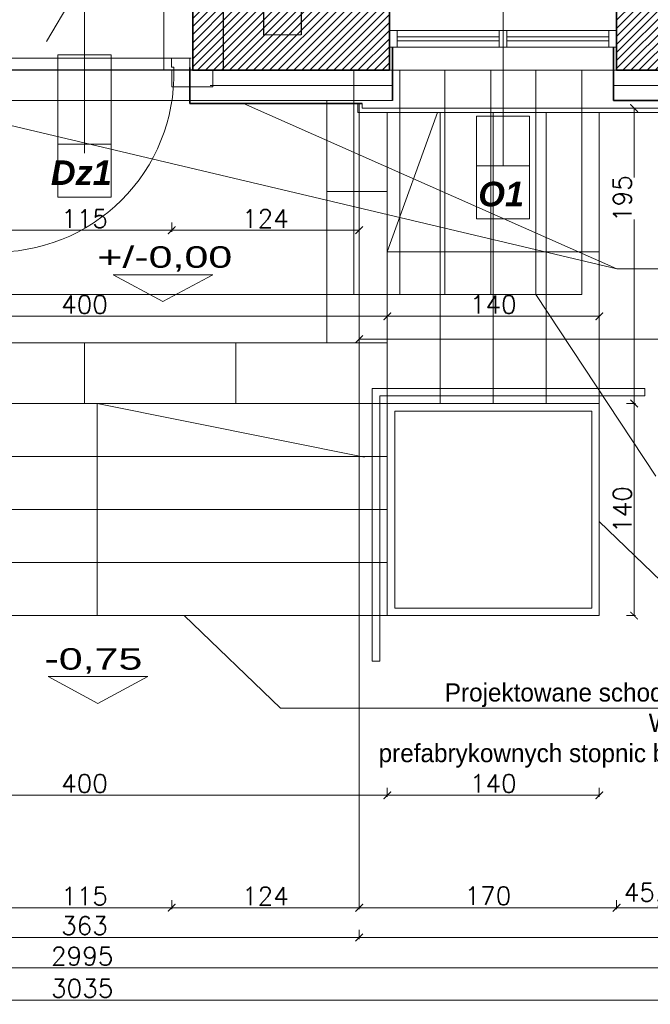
# Model space of a CAD drawing. Header units: millimetres. Extents: x -740 to 33545, y -26688 to 22494.
# Tile 134 of 256: x 10343 to 10760, y 9123 to 9773. Entities that reach past the tile are written whole.
import ezdxf
from ezdxf.lldxf.tags import DXFTag

# ---------------------------------------------------------------- set-up
doc = ezdxf.new("R2010")
doc.units = ezdxf.units.MM
doc.header["$MEASUREMENT"] = 0
doc.layers.get('Defpoints').update_dxf_attribs({"color": 252})
for name, color, linetype, lineweight in [('A_istniejące ściany', 252, 'Continuous', 35), ('A_izolacja', 252, 'Continuous', 9), ('A_l.przerywana', 252, 'ICAD_ISO03W100', 9), ('A_okna wymieniane', 252, 'Continuous', 15), ('A_opisy', 252, 'Continuous', 15), ('A_ściany istniejące', 252, 'Continuous', 35), ('A_ściany projektowane', 252, 'Continuous', 35), ('k_wyburzenia widoczne', 252, 'PNEUMATIC2', 18), ('l.przerywana', 252, 'ICAD_ISO03W100', 5), ('l.widokowa', 252, 'Continuous', 15), ('l.wypełnien', 252, 'Continuous', 5), ('Nowe_820-G Rysunki Obrazki_Nr_pióra__1', 252, 'Continuous', 13), ('wymiarowanie', 252, 'Continuous', 9)]:
    doc.layers.add(name, color=color, linetype=linetype, lineweight=lineweight)
doc.layers.add('stolarka', color=252, linetype='Continuous')
doc.styles.add('ARIALL', font='GOTHIC.TTF', dxfattribs={"height": 40})
doc.styles.add('PROFILE', font='GOTHIC.TTF', dxfattribs={"width": 0.8})
doc.styles.add('ROMANS', font='romans')
doc.styles.add('styl2', font='simplex.shx')
doc.linetypes.add('BATTING', pattern='A,0.00254,-2.54,[134,ltypeshp.shx,S=2.54,R=0,X=-2.54,Y=0],-5.08,[134,ltypeshp.shx,S=2.54,R=180,X=2.54,Y=0],-2.54', length=10.16254)
tags = doc.linetypes.add('ICAD_ISO03W100', pattern=[30, 12, -18]).pattern_tags.tags
tags[6:7] = [DXFTag(74, 4), DXFTag(75, 0), DXFTag(340, '0'), DXFTag(46, 1.0), DXFTag(50, 0.0), DXFTag(44, 0.0), DXFTag(45, 0.0)]
tags[4:5] = [DXFTag(74, 4), DXFTag(75, 0), DXFTag(340, '0'), DXFTag(46, 1.0), DXFTag(50, 0.0), DXFTag(44, 0.0), DXFTag(45, 0.0)]
doc.linetypes.add('PNEUMATIC2', pattern='A,0.5,-0.25,["//",Standard,S=0.2,R=0,X=-0.1,Y=-0.1],-0.25', length=1)
doc.dimstyles.new('Skala 1-50', dxfattribs={"dimtxt": 12, "dimasz": 5, "dimexe": 1, "dimexo": 1, "dimgap": 1.5, "dimtad": 1, "dimdec": 1, "dimrnd": 0.5, "dimtxsty": 'styl2', "dimblk": 'ARCHTICK', "dimcen": 5, "dimadec": 0, "dimazin": 0, "dimtfac": 1, "dimtdec": 1, "dimtmove": 1, "dimatfit": 3, "dimldrblk": 'ARCHTICK', "dimfxl": 0, "dimlwd": -1, "dimlwe": -1, "dimarcsym": 0})

# ---------------------------------------------------------------- blocks, each defined once
blk = doc.blocks.new('_ArchTick')
at = {"color": 0, "linetype": 'ByBlock', "const_width": 0.15}
blk.add_lwpolyline([(-0.5, -0.5), (0.5, 0.5)], dxfattribs=at)
blk = doc.blocks.new('*D1743')
at = {"layer": 'Defpoints', "color": 0}
for p in [(10586.27, 9577.12), (10186.27, 9559.31), (10586.27, 9559.31)]:
    blk.add_point(p, dxfattribs=at)
at = {"layer": 'wymiarowanie', "color": 0}
for p, q in [((10186.27, 9572.12), (10186.27, 9578.12)), ((10186.27, 9577.12), (10586.27, 9577.12)), ((10586.27, 9572.12), (10586.27, 9578.12))]:
    blk.add_line(p, q, dxfattribs=at)
at = {"layer": 'wymiarowanie', "color": 0, "xscale": 5, "yscale": 5, "zscale": 5, "rotation": 180}
blk.add_blockref('_ArchTick', (10186.27, 9577.12), dxfattribs=at)
at = {"layer": 'wymiarowanie', "color": 0, "xscale": 5, "yscale": 5, "zscale": 5}
blk.add_blockref('_ArchTick', (10586.27, 9577.12), dxfattribs=at)
at = {"layer": 'wymiarowanie', "color": 0, "insert": (10386.27, 9584.92), "char_height": 12, "attachment_point": 5, "style": 'styl2'}
blk.add_mtext('400', dxfattribs=at)
blk = doc.blocks.new('*D1744')
at = {"layer": 'Defpoints', "color": 0}
for p in [(10726.27, 9577.12), (10586.27, 9559.31), (10726.27, 9552.16)]:
    blk.add_point(p, dxfattribs=at)
at = {"layer": 'wymiarowanie', "color": 0}
for p, q in [((10586.27, 9572.12), (10586.27, 9578.12)), ((10586.27, 9577.12), (10726.27, 9577.12)), ((10726.27, 9572.12), (10726.27, 9578.12))]:
    blk.add_line(p, q, dxfattribs=at)
at = {"layer": 'wymiarowanie', "color": 0, "xscale": 5, "yscale": 5, "zscale": 5, "rotation": 180}
blk.add_blockref('_ArchTick', (10586.27, 9577.12), dxfattribs=at)
at = {"layer": 'wymiarowanie', "color": 0, "xscale": 5, "yscale": 5, "zscale": 5}
blk.add_blockref('_ArchTick', (10726.27, 9577.12), dxfattribs=at)
at = {"layer": 'wymiarowanie', "color": 0, "insert": (10656.27, 9584.92), "char_height": 12, "attachment_point": 5, "style": 'styl2'}
blk.add_mtext('140', dxfattribs=at)
blk = doc.blocks.new('*D1887')
at = {"layer": 'Defpoints', "color": 0}
for p in [(10328.69, 9728.58), (10443.84, 9728.58), (10443.84, 9633.97)]:
    blk.add_point(p, dxfattribs=at)
at = {"layer": 'wymiarowanie', "color": 0}
for p, q in [((10328.69, 9638.97), (10328.69, 9632.97)), ((10443.84, 9638.97), (10443.84, 9632.97)), ((10328.69, 9633.97), (10443.84, 9633.97))]:
    blk.add_line(p, q, dxfattribs=at)
at = {"layer": 'wymiarowanie', "color": 0, "xscale": 5, "yscale": 5, "zscale": 5, "rotation": 180}
blk.add_blockref('_ArchTick', (10328.69, 9633.97), dxfattribs=at)
at = {"layer": 'wymiarowanie', "color": 0, "xscale": 5, "yscale": 5, "zscale": 5}
blk.add_blockref('_ArchTick', (10443.84, 9633.97), dxfattribs=at)
at = {"layer": 'wymiarowanie', "color": 0, "insert": (10386.27, 9641.62), "char_height": 12, "attachment_point": 5, "style": 'styl2'}
blk.add_mtext('115', dxfattribs=at)
blk = doc.blocks.new('*D1888')
at = {"layer": 'Defpoints', "color": 0}
for p in [(10443.84, 9728.58), (10567.7, 9668.2), (10567.7, 9633.97)]:
    blk.add_point(p, dxfattribs=at)
at = {"layer": 'wymiarowanie', "color": 0}
for p, q in [((10443.84, 9638.97), (10443.84, 9632.97)), ((10567.7, 9638.97), (10567.7, 9632.97)), ((10443.84, 9633.97), (10567.7, 9633.97))]:
    blk.add_line(p, q, dxfattribs=at)
at = {"layer": 'wymiarowanie', "color": 0, "xscale": 5, "yscale": 5, "zscale": 5, "rotation": 180}
blk.add_blockref('_ArchTick', (10443.84, 9633.97), dxfattribs=at)
at = {"layer": 'wymiarowanie', "color": 0, "xscale": 5, "yscale": 5, "zscale": 5}
blk.add_blockref('_ArchTick', (10567.7, 9633.97), dxfattribs=at)
at = {"layer": 'wymiarowanie', "color": 0, "insert": (10505.77, 9641.62), "char_height": 12, "attachment_point": 5, "style": 'styl2'}
blk.add_mtext('124', dxfattribs=at)
blk = doc.blocks.new('*D1890')
at = {"layer": 'Defpoints', "color": 0}
for p in [(10567.7, 9717.58), (11128.02, 9719.58), (11128.02, 9562.04)]:
    blk.add_point(p, dxfattribs=at)
at = {"layer": 'wymiarowanie', "color": 0}
for p, q in [((10567.7, 9567.04), (10567.7, 9561.04)), ((11128.02, 9567.04), (11128.02, 9561.04)), ((10567.7, 9562.04), (11128.02, 9562.04))]:
    blk.add_line(p, q, dxfattribs=at)
at = {"layer": 'wymiarowanie', "color": 0, "xscale": 5, "yscale": 5, "zscale": 5, "rotation": 180}
blk.add_blockref('_ArchTick', (10567.7, 9562.04), dxfattribs=at)
at = {"layer": 'wymiarowanie', "color": 0, "xscale": 5, "yscale": 5, "zscale": 5}
blk.add_blockref('_ArchTick', (11128.02, 9562.04), dxfattribs=at)
at = {"layer": 'wymiarowanie', "color": 0, "insert": (10847.86, 9570.39), "char_height": 12, "attachment_point": 5, "style": 'styl2'}
blk.add_mtext('560,5', dxfattribs=at)
blk = doc.blocks.new('*D2152')
at = {"layer": 'Defpoints', "color": 0}
for p in [(10328.69, 9728.58), (10443.84, 9728.58), (10443.84, 9186.8)]:
    blk.add_point(p, dxfattribs=at)
at = {"layer": 'wymiarowanie', "color": 0}
for p, q in [((10328.69, 9191.8), (10328.69, 9185.8)), ((10443.84, 9191.8), (10443.84, 9185.8)), ((10328.69, 9186.8), (10443.84, 9186.8))]:
    blk.add_line(p, q, dxfattribs=at)
at = {"layer": 'wymiarowanie', "color": 0, "xscale": 5, "yscale": 5, "zscale": 5, "rotation": 180}
blk.add_blockref('_ArchTick', (10328.69, 9186.8), dxfattribs=at)
at = {"layer": 'wymiarowanie', "color": 0, "xscale": 5, "yscale": 5, "zscale": 5}
blk.add_blockref('_ArchTick', (10443.84, 9186.8), dxfattribs=at)
at = {"layer": 'wymiarowanie', "color": 0, "insert": (10386.27, 9194.45), "char_height": 12, "attachment_point": 5, "style": 'styl2'}
blk.add_mtext('115', dxfattribs=at)
blk = doc.blocks.new('*D2153')
at = {"layer": 'Defpoints', "color": 0}
for p in [(10443.84, 9728.58), (10567.7, 9717.58), (10567.7, 9186.8)]:
    blk.add_point(p, dxfattribs=at)
at = {"layer": 'wymiarowanie', "color": 0}
for p, q in [((10443.84, 9191.8), (10443.84, 9185.8)), ((10567.7, 9191.8), (10567.7, 9185.8)), ((10443.84, 9186.8), (10567.7, 9186.8))]:
    blk.add_line(p, q, dxfattribs=at)
at = {"layer": 'wymiarowanie', "color": 0, "xscale": 5, "yscale": 5, "zscale": 5, "rotation": 180}
blk.add_blockref('_ArchTick', (10443.84, 9186.8), dxfattribs=at)
at = {"layer": 'wymiarowanie', "color": 0, "xscale": 5, "yscale": 5, "zscale": 5}
blk.add_blockref('_ArchTick', (10567.7, 9186.8), dxfattribs=at)
at = {"layer": 'wymiarowanie', "color": 0, "insert": (10505.77, 9194.45), "char_height": 12, "attachment_point": 5, "style": 'styl2'}
blk.add_mtext('124', dxfattribs=at)
blk = doc.blocks.new('*D2154')
at = {"layer": 'Defpoints', "color": 0}
for p in [(10737.7, 9739.58), (10567.7, 9717.58), (10737.7, 9186.8)]:
    blk.add_point(p, dxfattribs=at)
at = {"layer": 'wymiarowanie', "color": 0}
for p, q in [((10567.7, 9191.8), (10567.7, 9185.8)), ((10737.7, 9191.8), (10737.7, 9185.8)), ((10567.7, 9186.8), (10737.7, 9186.8))]:
    blk.add_line(p, q, dxfattribs=at)
at = {"layer": 'wymiarowanie', "color": 0, "xscale": 5, "yscale": 5, "zscale": 5, "rotation": 180}
blk.add_blockref('_ArchTick', (10567.7, 9186.8), dxfattribs=at)
at = {"layer": 'wymiarowanie', "color": 0, "xscale": 5, "yscale": 5, "zscale": 5}
blk.add_blockref('_ArchTick', (10737.7, 9186.8), dxfattribs=at)
at = {"layer": 'wymiarowanie', "color": 0, "insert": (10652.7, 9194.6), "char_height": 12, "attachment_point": 5, "style": 'styl2'}
blk.add_mtext('170', dxfattribs=at)
blk = doc.blocks.new('*D2155')
at = {"layer": 'Defpoints', "color": 0}
for p in [(10737.7, 9739.58), (10783.28, 9739.58), (10783.28, 9186.8)]:
    blk.add_point(p, dxfattribs=at)
at = {"layer": 'wymiarowanie', "color": 0}
for p, q in [((10737.7, 9191.8), (10737.7, 9185.8)), ((10783.28, 9191.8), (10783.28, 9185.8)), ((10737.7, 9186.8), (10783.28, 9186.8))]:
    blk.add_line(p, q, dxfattribs=at)
at = {"layer": 'wymiarowanie', "color": 0, "xscale": 5, "yscale": 5, "zscale": 5, "rotation": 180}
blk.add_blockref('_ArchTick', (10737.7, 9186.8), dxfattribs=at)
at = {"layer": 'wymiarowanie', "color": 0, "xscale": 5, "yscale": 5, "zscale": 5}
blk.add_blockref('_ArchTick', (10783.28, 9186.8), dxfattribs=at)
at = {"layer": 'wymiarowanie', "color": 0, "insert": (10760.49, 9195.15), "char_height": 12, "attachment_point": 5, "style": 'styl2'}
blk.add_mtext('45,5', dxfattribs=at)
blk = doc.blocks.new('*D2173')
at = {"layer": 'Defpoints', "color": 0}
for p in [(10567.7, 9199.94), (10204.83, 9190.15), (10567.7, 9167.08)]:
    blk.add_point(p, dxfattribs=at)
at = {"layer": 'wymiarowanie', "color": 0}
for p, q in [((10204.83, 9172.08), (10204.83, 9166.08)), ((10567.7, 9172.08), (10567.7, 9166.08)), ((10204.83, 9167.08), (10567.7, 9167.08))]:
    blk.add_line(p, q, dxfattribs=at)
at = {"layer": 'wymiarowanie', "color": 0, "xscale": 5, "yscale": 5, "zscale": 5, "rotation": 180}
blk.add_blockref('_ArchTick', (10204.83, 9167.08), dxfattribs=at)
at = {"layer": 'wymiarowanie', "color": 0, "xscale": 5, "yscale": 5, "zscale": 5}
blk.add_blockref('_ArchTick', (10567.7, 9167.08), dxfattribs=at)
at = {"layer": 'wymiarowanie', "color": 0, "insert": (10386.27, 9174.88), "char_height": 12, "attachment_point": 5, "style": 'styl2'}
blk.add_mtext('363', dxfattribs=at)
blk = doc.blocks.new('*D2174')
at = {"layer": 'Defpoints', "color": 0}
for p in [(11128.02, 9205.99), (10567.7, 9199.94), (11128.02, 9167.08)]:
    blk.add_point(p, dxfattribs=at)
at = {"layer": 'wymiarowanie', "color": 0}
for p, q in [((10567.7, 9172.08), (10567.7, 9166.08)), ((11128.02, 9172.08), (11128.02, 9166.08)), ((10567.7, 9167.08), (11128.02, 9167.08))]:
    blk.add_line(p, q, dxfattribs=at)
at = {"layer": 'wymiarowanie', "color": 0, "xscale": 5, "yscale": 5, "zscale": 5, "rotation": 180}
blk.add_blockref('_ArchTick', (10567.7, 9167.08), dxfattribs=at)
at = {"layer": 'wymiarowanie', "color": 0, "xscale": 5, "yscale": 5, "zscale": 5}
blk.add_blockref('_ArchTick', (11128.02, 9167.08), dxfattribs=at)
at = {"layer": 'wymiarowanie', "color": 0, "insert": (10847.86, 9175.42), "char_height": 12, "attachment_point": 5, "style": 'styl2'}
blk.add_mtext('560,5', dxfattribs=at)
blk = doc.blocks.new('*D2181')
at = {"layer": 'Defpoints', "color": 0}
for p in [(11882.33, 9181.8), (8887.19, 9172.08), (11882.33, 9147.02)]:
    blk.add_point(p, dxfattribs=at)
at = {"layer": 'wymiarowanie', "color": 0}
for p, q in [((8887.19, 9152.02), (8887.19, 9146.02)), ((11882.33, 9152.02), (11882.33, 9146.02)), ((8887.19, 9147.02), (11882.33, 9147.02))]:
    blk.add_line(p, q, dxfattribs=at)
at = {"layer": 'wymiarowanie', "color": 0, "xscale": 5, "yscale": 5, "zscale": 5, "rotation": 180}
blk.add_blockref('_ArchTick', (8887.19, 9147.02), dxfattribs=at)
at = {"layer": 'wymiarowanie', "color": 0, "xscale": 5, "yscale": 5, "zscale": 5}
blk.add_blockref('_ArchTick', (11882.33, 9147.02), dxfattribs=at)
at = {"layer": 'wymiarowanie', "color": 0, "insert": (10384.76, 9154.82), "char_height": 12, "attachment_point": 5, "style": 'styl2'}
blk.add_mtext('2995', dxfattribs=at)
blk = doc.blocks.new('*D2183')
at = {"layer": 'Defpoints', "color": 0}
for p in [(11902.33, 9162.08), (8867.19, 9152.02), (11902.33, 9125.79)]:
    blk.add_point(p, dxfattribs=at)
at = {"layer": 'wymiarowanie', "color": 0}
for p, q in [((8867.19, 9130.79), (8867.19, 9124.79)), ((8867.19, 9125.79), (11902.33, 9125.79)), ((11902.33, 9130.79), (11902.33, 9124.79))]:
    blk.add_line(p, q, dxfattribs=at)
at = {"layer": 'wymiarowanie', "color": 0, "xscale": 5, "yscale": 5, "zscale": 5, "rotation": 180}
blk.add_blockref('_ArchTick', (8867.19, 9125.79), dxfattribs=at)
at = {"layer": 'wymiarowanie', "color": 0, "xscale": 5, "yscale": 5, "zscale": 5}
blk.add_blockref('_ArchTick', (11902.33, 9125.79), dxfattribs=at)
at = {"layer": 'wymiarowanie', "color": 0, "insert": (10384.76, 9133.59), "char_height": 12, "attachment_point": 5, "style": 'styl2'}
blk.add_mtext('3035', dxfattribs=at)
blk = doc.blocks.new('*D2809')
at = {"layer": 'Defpoints', "color": 0}
for p in [(10186.27, 9278.79), (10586.27, 9278.79), (10586.27, 9260.98)]:
    blk.add_point(p, dxfattribs=at)
at = {"layer": 'wymiarowanie', "color": 0}
for p, q in [((10186.27, 9265.98), (10186.27, 9259.98)), ((10186.27, 9260.98), (10586.27, 9260.98)), ((10586.27, 9265.98), (10586.27, 9259.98))]:
    blk.add_line(p, q, dxfattribs=at)
at = {"layer": 'wymiarowanie', "color": 0, "xscale": 5, "yscale": 5, "zscale": 5, "rotation": 180}
blk.add_blockref('_ArchTick', (10186.27, 9260.98), dxfattribs=at)
at = {"layer": 'wymiarowanie', "color": 0, "xscale": 5, "yscale": 5, "zscale": 5}
blk.add_blockref('_ArchTick', (10586.27, 9260.98), dxfattribs=at)
at = {"layer": 'wymiarowanie', "color": 0, "insert": (10386.27, 9268.78), "char_height": 12, "attachment_point": 5, "style": 'styl2'}
blk.add_mtext('400', dxfattribs=at)
blk = doc.blocks.new('*D2810')
at = {"layer": 'Defpoints', "color": 0}
for p in [(10726.27, 9285.94), (10586.27, 9278.79), (10726.27, 9260.98)]:
    blk.add_point(p, dxfattribs=at)
at = {"layer": 'wymiarowanie', "color": 0}
for p, q in [((10586.27, 9265.98), (10586.27, 9259.98)), ((10586.27, 9260.98), (10726.27, 9260.98)), ((10726.27, 9265.98), (10726.27, 9259.98))]:
    blk.add_line(p, q, dxfattribs=at)
at = {"layer": 'wymiarowanie', "color": 0, "xscale": 5, "yscale": 5, "zscale": 5, "rotation": 180}
blk.add_blockref('_ArchTick', (10586.27, 9260.98), dxfattribs=at)
at = {"layer": 'wymiarowanie', "color": 0, "xscale": 5, "yscale": 5, "zscale": 5}
blk.add_blockref('_ArchTick', (10726.27, 9260.98), dxfattribs=at)
at = {"layer": 'wymiarowanie', "color": 0, "insert": (10656.27, 9268.78), "char_height": 12, "attachment_point": 5, "style": 'styl2'}
blk.add_mtext('140', dxfattribs=at)
blk = doc.blocks.new('*D2811')
at = {"layer": 'Defpoints', "color": 0}
for p in [(10726.27, 9519.58), (10749.3, 9519.58), (10726.27, 9379.58)]:
    blk.add_point(p, dxfattribs=at)
at = {"layer": 'wymiarowanie', "color": 0}
for p, q in [((10744.3, 9519.58), (10750.3, 9519.58)), ((10749.3, 9379.58), (10749.3, 9519.58)), ((10744.3, 9379.58), (10750.3, 9379.58))]:
    blk.add_line(p, q, dxfattribs=at)
at = {"layer": 'wymiarowanie', "color": 0, "xscale": 5, "yscale": 5, "zscale": 5}
for p, rotation in [((10749.3, 9519.58), 90), ((10749.3, 9379.58), 270)]:
    blk.add_blockref('_ArchTick', p, dxfattribs=dict(at, rotation=rotation))
at = {"layer": 'wymiarowanie', "color": 0, "insert": (10741.5, 9449.58), "char_height": 12, "attachment_point": 5, "rotation": 90, "style": 'styl2'}
blk.add_mtext('140', dxfattribs=at)
blk = doc.blocks.new('*D2812')
at = {"layer": 'Defpoints', "color": 0}
for p in [(10729.9, 9714.58), (10749.3, 9714.58), (10726.27, 9519.58)]:
    blk.add_point(p, dxfattribs=at)
at = {"layer": 'wymiarowanie', "color": 0}
for p, q in [((10744.3, 9714.58), (10750.3, 9714.58)), ((10749.3, 9714.58), (10749.3, 9668.65)), ((10749.3, 9519.58), (10749.3, 9641.02)), ((10744.3, 9519.58), (10750.3, 9519.58))]:
    blk.add_line(p, q, dxfattribs=at)
at = {"layer": 'wymiarowanie', "color": 0, "xscale": 5, "yscale": 5, "zscale": 5}
for p, rotation in [((10749.3, 9714.58), 90), ((10749.3, 9519.58), 270)]:
    blk.add_blockref('_ArchTick', p, dxfattribs=dict(at, rotation=rotation))
at = {"layer": 'wymiarowanie', "color": 0, "insert": (10741.5, 9654.84), "char_height": 12, "attachment_point": 5, "rotation": 90, "style": 'styl2'}
blk.add_mtext('195', dxfattribs=at)

msp = doc.modelspace()

# ---------------------------------------------------------------- hatches: boundary and pattern name
at = {"layer": 'l.wypełnien'}
h = msp.add_hatch(dxfattribs=at)
h.set_pattern_fill('ANSI31', color=256, scale=30, style=0)
h.paths.add_polyline_path([(10913.66, 10402.52), (10997.39, 10402.52), (11117.42, 10402.52), (11176.61, 10402.52), (11176.61, 10401.46), (11164.43, 10401.46), (11164.43, 10399.14), (11180.1, 10399.14), (11180.1, 10402.52), (11291.35, 10402.52), (11291.35, 10359.34), (11212.91, 10359.34), (11212.91, 10281.34), (11174.51, 10281.34), (11174.51, 10359.34), (11117.42, 10359.34), (10913.66, 10359.34)])
h.paths.add_polyline_path([(11186.51, 10326.34), (11186.51, 10347.34), (11200.91, 10347.34), (11200.91, 10326.34)], flags=16)
h.paths.add_polyline_path([(11186.51, 10326.34), (11186.51, 10347.34), (11200.91, 10347.34), (11200.91, 10326.34)], flags=0)
h.paths.add_polyline_path([(11186.51, 10293.34), (11186.51, 10314.34), (11200.91, 10314.34), (11200.91, 10293.34)], flags=16)
h.paths.add_polyline_path([(11186.51, 10293.34), (11186.51, 10314.34), (11200.91, 10314.34), (11200.91, 10293.34)], flags=0)
h.paths.add_polyline_path([(11234.13, 9739.58), (11234.13, 9782.76), (11199.91, 9782.76), (11199.91, 9812.76), (11174.51, 9812.76), (11174.51, 9782.76), (11128.02, 9782.76), (11128.02, 9739.58)])
h.paths.add_polyline_path([(10477.77, 9782.76), (10504.8, 9782.76), (10504.8, 9762.76), (10529.35, 9762.99), (10529.35, 9782.76), (10587.7, 9782.76), (10587.7, 9739.58), (10477.77, 9739.58)])
h.paths.add_polyline_path([(10783.28, 9739.58), (10783.28, 9782.76), (10737.7, 9782.76), (10737.7, 9739.58)])
h.paths.add_polyline_path([(10978.02, 9739.58), (10978.02, 9782.76), (10933.28, 9782.76), (10933.28, 9739.58)])
h.paths.add_polyline_path([(10769.66, 10359.34), (10771.66, 10359.34), (10771.66, 10402.52), (10736.26, 10402.52), (10736.26, 10359.34)])
h.paths.add_polyline_path([(10457.77, 9739.58), (10457.77, 9782.76), (10477.77, 9782.76), (10477.77, 9739.58), (10470.93, 9739.58)])
h.paths.add_polyline_path([(10771.66, 10359.34), (10771.66, 10402.52), (10791.66, 10402.52), (10791.66, 10359.34)])
h.paths.add_polyline_path([(10913.66, 10359.34), (10913.66, 10402.52), (10893.66, 10402.52), (10893.66, 10359.34)])
h.paths.add_polyline_path([(10504.8, 9762.76), (10504.8, 9782.76), (10529.35, 9782.76), (10529.35, 9762.99)])

# ---------------------------------------------------------------- linework, layer by layer
at = {"layer": 'A_istniejące ściany'}
for points in [[(10587.7, 9739.58), (10587.7, 9782.76)], [(10737.7, 9782.76), (10737.7, 9739.58)], [(10737.7, 9739.58), (10737.7, 9754.82)], [(10455.77, 9741.28), (10455.77, 9717.58)], [(10470.93, 9739.58), (10587.7, 9739.58)], [(10737.7, 9739.58), (10783.28, 9739.58)]]:
    msp.add_lwpolyline(points, dxfattribs=at)
at = {"layer": 'A_izolacja', "lineweight": 35}
for p, q in [((10589.7, 9754.82), (10589.7, 9719.58)), ((10735.7, 9754.82), (10735.7, 9719.58))]:
    msp.add_line(p, q, dxfattribs=at)
at = {"layer": 'A_izolacja', "linetype": 'BATTING', "ltscale": 0.1}
for points in [[(10469.24, 9729.58), (10589.7, 9729.58)], [(10735.7, 9729.58), (10785.28, 9729.58)]]:
    msp.add_lwpolyline(points, dxfattribs=at)
at = {"layer": 'A_izolacja'}
msp.add_lwpolyline([(10455.77, 9719.58), (10589.7, 9719.58)], dxfattribs=at)
at = {"layer": 'A_izolacja', "lineweight": 35}
for points in [[(10455.77, 9717.58), (10569.7, 9717.58)], [(10735.7, 9719.58), (10785.28, 9719.58)]]:
    msp.add_lwpolyline(points, dxfattribs=at)
at = {"layer": 'A_l.przerywana', "lineweight": 30, "ltscale": 0.3}
msp.add_lwpolyline([(10477.77, 9739.58), (10294.77, 9739.58), (10294.77, 9782.76), (10477.77, 9782.76)], close=True, dxfattribs=at)
at = {"layer": 'A_l.przerywana', "ltscale": 0.3}
for points in [[(10739.75, 9739.58), (10586.5, 9739.58)], [(10316.77, 9719.58), (10455.77, 9719.58)]]:
    msp.add_lwpolyline(points, dxfattribs=at)
at = {"layer": 'A_okna wymieniane'}
for points in [[(10592.78, 9765.83), (10587.7, 9765.83)], [(10587.7, 9765.83), (10587.7, 9754.82)], [(10591.58, 9765.83), (10660.16, 9765.83)], [(10592.78, 9754.82), (10592.78, 9765.83)], [(10660.16, 9761.6), (10592.78, 9761.6)], [(10592.78, 9761.6), (10592.78, 9759.06)], [(10665.24, 9765.83), (10660.16, 9765.83)], [(10660.16, 9765.83), (10660.16, 9754.82)], [(10660.16, 9759.06), (10660.16, 9761.6)], [(10665.24, 9754.82), (10665.24, 9765.83)], [(10665.24, 9765.83), (10734.67, 9765.83)], [(10732.62, 9761.6), (10665.24, 9761.6)], [(10665.24, 9761.6), (10665.24, 9759.06)], [(10737.7, 9765.83), (10732.62, 9765.83)], [(10732.62, 9765.83), (10732.62, 9754.82)], [(10732.62, 9759.06), (10732.62, 9761.6)], [(10737.7, 9754.82), (10737.7, 9765.83)], [(10587.7, 9754.82), (10592.78, 9754.82)], [(10660.16, 9754.82), (10591.58, 9754.82)], [(10592.78, 9759.06), (10660.16, 9759.06)], [(10660.16, 9754.82), (10665.24, 9754.82)], [(10665.24, 9759.06), (10732.62, 9759.06)], [(10734.67, 9754.82), (10665.24, 9754.82)], [(10732.62, 9754.82), (10737.7, 9754.82)]]:
    msp.add_lwpolyline(points, dxfattribs=at)
at = {"layer": 'A_opisy'}
for p, q in [((10386.27, 9684.91), (10386.27, 9818.38)), ((10662.7, 9681.91), (10662.7, 9815.38))]:
    msp.add_line(p, q, dxfattribs=at)
at = {"layer": 'A_opisy', "ltscale": 0.3}
for points in [[(10645.17, 9676.43), (10645.17, 9709.3), (10662.7, 9709.3), (10662.7, 9676.43)], [(10662.7, 9676.43), (10662.7, 9709.3), (10680.23, 9709.3), (10680.23, 9676.43)], [(10403.79, 9655.7), (10403.79, 9690.75), (10368.74, 9690.75), (10368.74, 9655.7)], [(10680.23, 9641.37), (10680.23, 9676.43), (10645.17, 9676.43), (10645.17, 9641.37)]]:
    msp.add_lwpolyline(points, close=True, dxfattribs=at)
at = {"layer": 'A_ściany istniejące'}
msp.add_lwpolyline([(10470.93, 9739.58), (10457.77, 9739.58), (10457.77, 9782.76)], dxfattribs=at)
at = {"layer": 'A_ściany projektowane'}
for p, q in [((10587.7, 9754.82), (10587.7, 9739.58)), ((10737.7, 9754.82), (10737.7, 9739.58))]:
    msp.add_line(p, q, dxfattribs=at)
at = {"layer": 'k_wyburzenia widoczne', "ltscale": 15}
for points in [[(10438.76, 9782.76), (10438.76, 9739.58)], [(10438.76, 9739.58), (10443.84, 9739.58)], [(10443.84, 9739.58), (10443.84, 9728.58)], [(10470.93, 9728.58), (10470.93, 9739.58)], [(10443.84, 9728.58), (10470.93, 9728.58)]]:
    msp.add_lwpolyline(points, dxfattribs=at)
at = {"layer": 'k_wyburzenia widoczne', "ltscale": 20}
for points in [[(10564.07, 9591.42), (10564.07, 9739.58)], [(10594.55, 9591.42), (10594.55, 9739.58)], [(10624.18, 9591.42), (10624.18, 9739.58)], [(10654.66, 9591.42), (10654.66, 9739.58)], [(10684.29, 9591.42), (10684.29, 9739.58)], [(10714.77, 9591.42), (10714.77, 9739.58)], [(10714.77, 9591.42), (10714.77, 9617.66)], [(10109.41, 9591.42), (10714.77, 9591.42)], [(10714.77, 9591.42), (10684.29, 9591.42)]]:
    msp.add_lwpolyline(points, dxfattribs=at)
at = {"layer": 'l.przerywana', "lineweight": 30, "ltscale": 0.3}
msp.add_lwpolyline([(10504.8, 9927.76), (10529.35, 9927.76), (10529.35, 9762.99), (10504.8, 9762.76)], close=True, dxfattribs=at)
at = {"layer": 'l.przerywana', "ltscale": 0.3}
msp.add_lwpolyline([(10316.77, 9747.58), (10455.76, 9747.58), (10455.76, 9739.58), (10316.77, 9739.58)], close=True, dxfattribs=at)
msp.add_lwpolyline([(10569.7, 9717.58), (10569.7, 9714.58), (11126.02, 9714.58), (11126.02, 9719.58)], dxfattribs=at)
at = {"layer": 'l.widokowa'}
for points in [[(10566.7, 9717.58), (10566.7, 9711.58), (11129.02, 9711.58), (11129.02, 9719.58)], [(10046.27, 9711.58), (10046.27, 9379.58), (10726.27, 9379.58), (10726.27, 9711.58)], [(10186.27, 9714.58), (10186.27, 9519.58), (10586.27, 9519.58), (10586.27, 9711.58)], [(10621.27, 9519.58), (10621.27, 9711.58)], [(10656.27, 9519.58), (10656.27, 9711.58)], [(10691.27, 9519.58), (10691.27, 9711.58)], [(10576.27, 9349.58), (10576.27, 9529.58), (10756.27, 9529.58)], [(10756.27, 9524.58), (10756.27, 9529.58)], [(10581.27, 9349.58), (10581.27, 9524.58), (10756.27, 9524.58)], [(10186.27, 9484.58), (10586.27, 9484.58)], [(10186.27, 9449.58), (10586.27, 9449.58)], [(10186.27, 9414.58), (10586.27, 9414.58)], [(10576.27, 9349.58), (10581.27, 9349.58)]]:
    msp.add_lwpolyline(points, dxfattribs=at)
for points in [[(10586.27, 9519.58), (10726.27, 9519.58), (10726.27, 9379.58), (10586.27, 9379.58)], [(10591.27, 9514.58), (10721.27, 9514.58), (10721.27, 9384.58), (10591.27, 9384.58)]]:
    msp.add_lwpolyline(points, close=True, dxfattribs=at)
at = {"layer": 'l.wypełnien'}
for points in [[(10546.27, 9659.58), (10546.27, 9719.58)], [(10586.27, 9711.58), (10586.27, 9659.58), (10546.27, 9659.58)], [(10546.27, 9559.58), (10546.27, 9659.58), (10586.27, 9659.58), (10586.27, 9559.58), (10546.27, 9559.58)], [(10286.27, 9559.58), (10386.27, 9559.58), (10386.27, 9519.58), (10286.27, 9519.58), (10286.27, 9559.58)], [(10386.27, 9559.58), (10486.27, 9559.58), (10486.27, 9519.58), (10386.27, 9519.58), (10386.27, 9559.58)], [(10486.27, 9559.58), (10586.27, 9559.58), (10586.27, 9519.58), (10486.27, 9519.58), (10486.27, 9559.58)]]:
    msp.add_lwpolyline(points, dxfattribs=at)
at = {"layer": 'Nowe_820-G Rysunki Obrazki_Nr_pióra__1', "linetype": 'Continuous', "lineweight": 13}
msp.add_lwpolyline([(10587.7, 9739.58), (10587.7, 9754.82)], dxfattribs=at)
at = {"layer": 'stolarka', "lineweight": 9}
for p, q in [((10456.77, 9747.58), (10443.77, 9747.58)), ((10443.77, 9747.58), (10443.77, 9741.56)), ((10455.77, 9739.58), (10455.77, 9747.58)), ((10443.77, 9741.56), (10445.28, 9741.56)), ((10445.28, 9741.56), (10445.28, 9739.58)), ((10445.28, 9739.58), (10456.77, 9739.58))]:
    msp.add_line(p, q, dxfattribs=at)
at = {"layer": 'stolarka', "linetype": 'ICAD_ISO03W100', "lineweight": 13, "ltscale": 0.3}
msp.add_arc((10327.75, 9737.1), 117.56, 268.40138, 1.21081, dxfattribs=at)
at = {"layer": 'wymiarowanie'}
for p, q in [((10361.13, 9758.46), (10434.34, 9881.87)), ((10737.86, 9608.55), (10275.96, 9717.58)), ((10737.86, 9608.55), (10491.32, 9717.58)), ((10586.27, 9619.58), (10619.46, 9711.58)), ((10586.27, 9619.58), (10726.27, 9619.58)), ((11044.7, 9608.55), (10737.86, 9608.55)), ((10684.29, 9591.42), (10763.72, 9471.53)), ((10394.57, 9519.58), (10394.57, 9379.58)), ((10394.57, 9519.58), (10571.27, 9484.27)), ((10726.27, 9441.6), (10767.18, 9402.33)), ((10452.14, 9379.58), (10515.77, 9318.51)), ((10515.77, 9318.51), (10779.43, 9318.51))]:
    msp.add_line(p, q, dxfattribs=at)
at = {"layer": 'wymiarowanie', "linetype": 'ICAD_ISO03W100', "ltscale": 0.2}
msp.add_line((10567.7, 9717.58), (10567.7, 9191.8), dxfattribs=at)
at = {"layer": 'wymiarowanie'}
msp.add_lwpolyline([(10368.74, 9749.78), (10403.79, 9749.78), (10403.79, 9690.75), (10368.74, 9690.75)], close=True, dxfattribs=at)
at = {"layer": 'wymiarowanie', "linetype": 'ByBlock'}
for points in [[(10438.11, 9586.86), (10471.07, 9604.58), (10405.16, 9604.58)], [(10395.12, 9321.58), (10428.07, 9339.3), (10362.17, 9339.3)]]:
    msp.add_lwpolyline(points, close=True, dxfattribs=at)

# ---------------------------------------------------------------- texts
at = {"layer": 'A_opisy', "ltscale": 0.3, "char_height": 16.2, "width": 109.7533, "attachment_point": 9, "style": 'ARIALL'}
for s, insert in [('{\\fArial|b1|i1|c238|p34;Dz1}', (10404.27, 9663.84)), ('{\\fArial|b1|i1|c238|p34;O1}', (10676.57, 9649.51))]:
    msp.add_mtext(s, dxfattribs=dict(at, insert=insert))
at = {"layer": 'wymiarowanie', "style": 'PROFILE', "width": 1.5}
for s, p in [('+/-0,00', (10394.7, 9609.18)), ('-0,75', (10359.81, 9343.91))]:
    msp.add_text(s, height=14.149, dxfattribs=at).set_placement(p)
at = {"layer": 'wymiarowanie', "linetype": 'Continuous', "char_height": 12, "width": 327.6277, "attachment_point": 3, "style": 'ROMANS'}
for s, insert in [('{\\fCentury Gothic|b0|i0|c238|p0;}\\P{\\fCentury Gothic|b0|i0|c238|p0;Pogrubienie warstwy styropianu w strefie }{\\fCentury Gothic|b0|i0|c238|p0;wejścia o 2 cm }', (11069.08, 9645.58)), ('{\\fCentury Gothic|b0|i0|c238|p0;Projektowane schody terenowe}\\P{\\fCentury Gothic|b0|i0|c238|p0;Wykonane z}\\P{\\fCentury Gothic|b0|i0|c238|p0;prefabrykownych stopnic betonowych}\\P{\\fCentury Gothic|b0|i0|c238|p0;}\\P{\\fCentury Gothic|b0|i0|c238|p0; }', (10847.24, 9334.86))]:
    msp.add_mtext(s, dxfattribs=dict(at, insert=insert))
at = {"layer": 'wymiarowanie', "insert": (5416.61, 9200.24), "char_height": 12, "width": 621.5287, "attachment_point": 1}
msp.add_mtext('\\pi202.60874;{\\fCentury Gothic|b0|i0|c238|p34;Pokrycie dachowe projektowana blachodachówka}\\P\\pi470.78474;{\\fCentury Gothic|b0|i0|c238|p34;w kolorze RAL 7016}', dxfattribs=at)

# ---------------------------------------------------------------- dimensions: what is measured, and where the dimension line sits
at = {"layer": 'wymiarowanie'}
for base, p1, p2, picture, middle in [((10737.7, 9186.8), (10567.7, 9717.58), (10737.7, 9739.58), '*D2154', (10652.7, 9194.6)), ((10783.28, 9186.8), (10737.7, 9739.58), (10783.28, 9739.58), '*D2155', (10760.49, 9195.15)), ((10443.8388, 9633.9728), (10328.6921, 9728.5762), (10443.8388, 9728.5762), '*D1887', (10386.2655, 9641.6228)), ((10443.8388, 9186.8006), (10328.6921, 9728.5762), (10443.8388, 9728.5762), '*D2152', (10386.2655, 9194.4506)), ((10567.7, 9633.97), (10443.84, 9728.58), (10567.7, 9668.2), '*D1888', (10505.77, 9641.62)), ((10567.7, 9186.8), (10443.84, 9728.58), (10567.7, 9717.58), '*D2153', (10505.77, 9194.45)), ((11128.02, 9562.04), (10567.7, 9717.58), (11128.02, 9719.58), '*D1890', (10847.86, 9570.39)), ((10586.27, 9577.12), (10186.27, 9559.31), (10586.27, 9559.31), '*D1743', (10386.27, 9584.92)), ((10726.27, 9577.12), (10586.27, 9559.31), (10726.27, 9552.16), '*D1744', (10656.27, 9584.92)), ((10726.27, 9260.98), (10586.27, 9278.79), (10726.27, 9285.94), '*D2810', (10656.27, 9268.78)), ((10586.27, 9260.98), (10186.27, 9278.79), (10586.27, 9278.79), '*D2809', (10386.27, 9268.78)), ((11128.02, 9167.08), (10567.7, 9199.94), (11128.02, 9205.99), '*D2174', (10847.86, 9175.42)), ((10567.7, 9167.08), (10204.83, 9190.15), (10567.7, 9199.94), '*D2173', (10386.27, 9174.88)), ((11882.33, 9147.02), (8887.19, 9172.08), (11882.33, 9181.8), '*D2181', (10384.76, 9154.82)), ((11902.33, 9125.79), (8867.19, 9152.02), (11902.33, 9162.08), '*D2183', (10384.76, 9133.59))]:
    dim = msp.add_linear_dim(base=base, p1=p1, p2=p2, dimstyle='Skala 1-50', dxfattribs=at)
    dim.commit()
    dim.dimension.update_dxf_attribs({"geometry": picture, "text_midpoint": middle})
dim = msp.add_linear_dim(base=(10749.3, 9714.58), p1=(10726.27, 9519.58), p2=(10729.9, 9714.58), angle=90, dimstyle='Skala 1-50', dxfattribs=at)
dim.commit()
dim.dimension.update_dxf_attribs({"geometry": '*D2812', "text_midpoint": (10749.3, 9654.84), "dimtype": 160})
dim = msp.add_linear_dim(base=(10749.3, 9519.58), p1=(10726.27, 9379.58), p2=(10726.27, 9519.58), angle=90, dimstyle='Skala 1-50', dxfattribs=at)
dim.commit()
dim.dimension.update_dxf_attribs({"geometry": '*D2811', "text_midpoint": (10741.5, 9449.58)})

doc.saveas('drawing.dxf')
